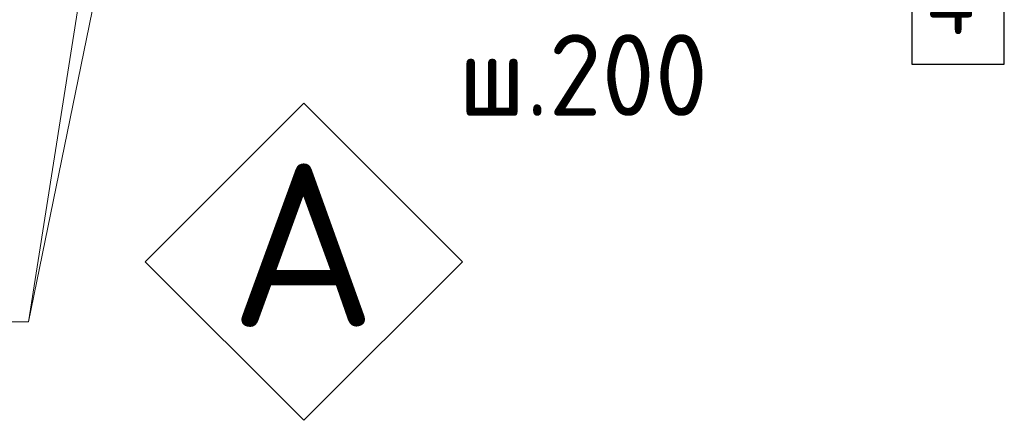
# Model space of a CAD drawing. Header units: millimetres. Extents: x -2995 to 47287, y -2809 to 58122.
# Tile 117 of 143: x 34154 to 34636, y 51410 to 51606. Entities that reach past the tile are written whole.
import ezdxf

# ---------------------------------------------------------------- set-up
doc = ezdxf.new("R2010")
doc.units = ezdxf.units.MM
for name, color, linetype, lineweight in [('Standard', 7, 'Continuous', 25), ('Арм.стержн. вертикальными 1', 22, 'Continuous', 35), ('Арм.стержн.горизонт. 1', 180, 'Continuous', 35)]:
    doc.layers.add(name, color=color, linetype=linetype, lineweight=lineweight)
doc.styles.add('ISOCPEUR', font='ISOCPEUR')

# ---------------------------------------------------------------- blocks, each defined once
blk = doc.blocks.new('СЛОЖНЫЙ_ОБЪЕКТ_4')
at = {"layer": 'Standard', "color": 7, "linetype": 'Continuous', "lineweight": 13, "transparency": 33554687}
blk.add_lwpolyline([(34293.11, 51565.06), (34370.89, 51487.28), (34293.11, 51409.5), (34215.33, 51487.28), (34293.11, 51565.06)], close=True, dxfattribs=at)
at = {"layer": 'Standard', "color": 7, "linetype": 'Continuous', "lineweight": 13, "transparency": 33554687, "insert": (34256.81, 51495.39), "char_height": 80, "width": 104.7273, "attachment_point": 4, "style": 'ISOCPEUR'}
blk.add_mtext('\\A1;{\\fISOCPEUR|i0|b0;\\H80.000000;\\W1.000000;\\C7;А}\\P', dxfattribs=at)

msp = doc.modelspace()

# ---------------------------------------------------------------- linework, layer by layer
at = {"layer": 'Standard', "color": 7, "linetype": 'Continuous', "lineweight": 13, "transparency": 33554687}
msp.add_line((34233.31, 51933.55), (34158.16, 51457.82), dxfattribs=at)
at = {"layer": 'Арм.стержн. вертикальными 1', "color": 7, "linetype": 'Continuous', "lineweight": 13, "transparency": 33554687}
for p, q in [((34158.16, 51457.82), (34233.31, 51823.55)), ((33750.16, 51457.82), (34158.16, 51457.82))]:
    msp.add_line(p, q, dxfattribs=at)
at = {"layer": 'Арм.стержн.горизонт. 1', "color": 7, "linetype": 'Continuous', "lineweight": 25, "transparency": 33554687}
msp.add_lwpolyline([(34590.96, 51584.13), (34636.29, 51584.13), (34636.29, 51650.8), (34590.96, 51650.8), (34590.96, 51584.13)], dxfattribs=at)

# ---------------------------------------------------------------- block references
at = {"layer": 'Standard', "color": 7, "linetype": 'Continuous', "lineweight": 13, "transparency": 33554687}
msp.add_blockref('СЛОЖНЫЙ_ОБЪЕКТ_4', (0, 0), dxfattribs=at)

# ---------------------------------------------------------------- texts
at = {"layer": 'Арм.стержн.горизонт. 1', "color": 7, "linetype": 'Continuous', "lineweight": 25, "transparency": 33554687, "char_height": 40, "attachment_point": 7, "style": 'ISOCPEUR'}
for s, insert, width in [('\\W0.80;4', (34597.63, 51598.8), 47.9778), ('\\W0.95;ш.200 ', (34368.96, 51558.8), 174.9328)]:
    msp.add_mtext(s, dxfattribs=dict(at, insert=insert, width=width))

doc.saveas('drawing.dxf')
